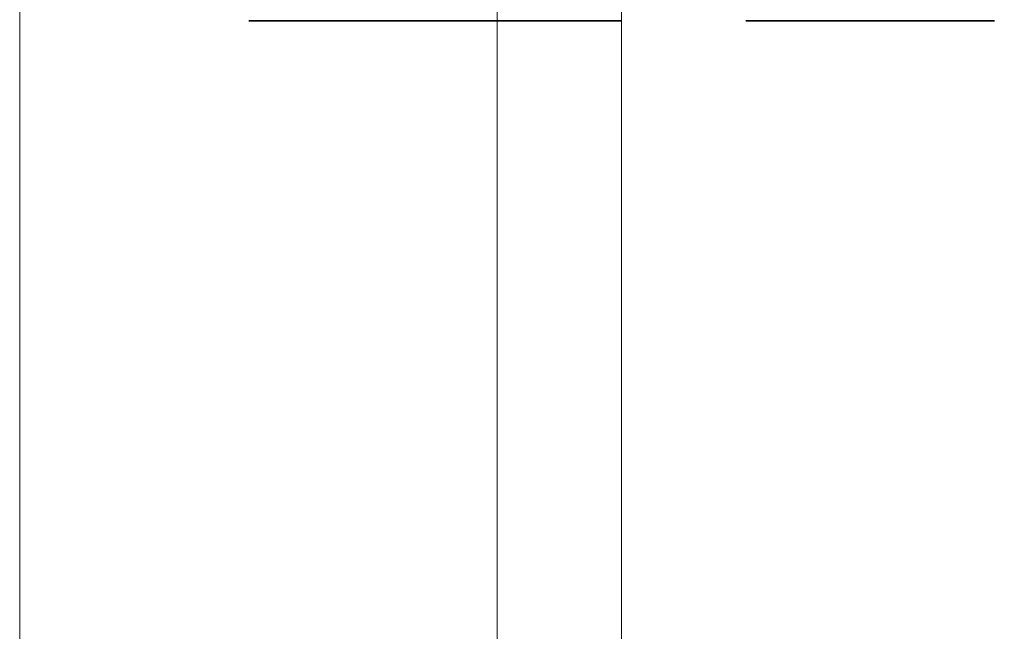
# Model space of a CAD drawing. Header units: metres. Extents: x -16.9 to 14.1, y -9.7 to 11.
# Tile 192 of 256: x -9.02 to -8.624, y -0.864 to -0.618. Entities that reach past the tile are written whole.
import ezdxf

# ---------------------------------------------------------------- set-up
doc = ezdxf.new("R2010")
doc.units = ezdxf.units.M
doc.linetypes.add('Tiret', pattern=[0.00635, 0.003175, -0.003175])
doc.layers.add('S-BEAM', color=12, linetype='Continuous', lineweight=18)
doc.layers.add('S-BEAM-HDLN', color=1, linetype='Tiret', lineweight=18)

msp = doc.modelspace()

# ---------------------------------------------------------------- linework, layer by layer
at = {"layer": 'S-BEAM'}
for p, q in [((-9.02029, 3.16302), (-9.02029, -3.3413)), ((-8.82817, -0.26398), (-8.82817, -1.4743)), ((-8.77817, -0.26398), (-8.77817, -1.4743))]:
    msp.add_line(p, q, dxfattribs=at)
at = {"layer": 'S-BEAM', "color": 1, "linetype": 'Tiret', "lineweight": 35}
for p, q in [((-8.82817, -0.61878), (-9.02029, -0.61878)), ((-8.22817, -0.61878), (-8.77817, -0.61878))]:
    msp.add_line(p, q, dxfattribs=at)
at = {"layer": 'S-BEAM-HDLN', "lineweight": 35}
msp.add_line((-8.77822, -0.61878), (-8.82812, -0.61878), dxfattribs=at)

doc.saveas('drawing.dxf')
